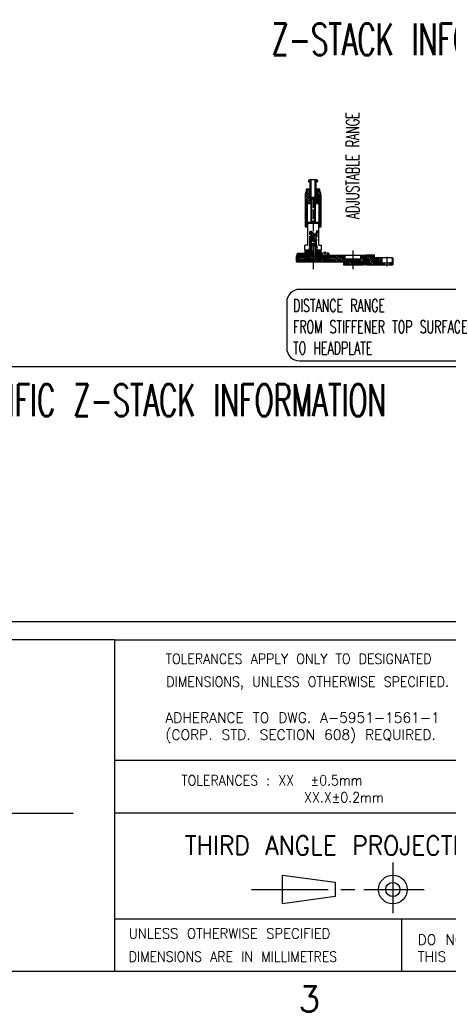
# Model space of a CAD drawing. Extents: x -1763 to 4575, y -3429 to 1051.
# Tile 86 of 193: x 2207 to 2745, y -3419 to -2185. Entities that reach past the tile are written whole.
import ezdxf

# ---------------------------------------------------------------- set-up
doc = ezdxf.new("R2010")
doc.units = 0
doc.linetypes.add('DOT_CENTER', pattern=[14, 12, -1, 0, -1])
doc.layers.add('1', color=7, linetype='CONTINUOUS')
doc.styles.add('CONVERTER_10', font='txt.shx', dxfattribs={"width": 0.945})
doc.styles.add('CONVERTER_11', font='txt.shx', dxfattribs={"width": 0.97875})
doc.styles.add('CONVERTER_12', font='txt.shx', dxfattribs={"width": 0.9045})
doc.styles.add('CONVERTER_2', font='txt.shx', dxfattribs={"width": 0.63})
doc.styles.add('CONVERTER_6', font='txt.shx', dxfattribs={"width": 0.9})
doc.styles.add('CONVERTER_7', font='txt.shx', dxfattribs={"width": 0.99})
pattern_1 = [(135, (0, 400), (-1.0606602, -1.0606602), [])]
pattern_2 = [(45, (35.6448, 151.788), (-1.0606602, 1.0606602), [])]
pattern_3 = [(45, (-131.211, 280.6721), (-0.70710678, 0.70710678), [])]
pattern_4 = [(45, (0, 400), (-0.56568542, 0.56568542), [])]
pattern_5 = [(135, (0, 400), (-0.70710678, -0.70710678), [])]

# ---------------------------------------------------------------- blocks, each defined once
blk = doc.blocks.new('TEXT__453', base_point=(-2000, -2800))
at = {"layer": '1', "color": 1, "linetype": 'CONTINUOUS'}
blk.add_line((4500, -2620), (-700, -2620), dxfattribs=at)
at = {"layer": '1', "color": 7, "linetype": 'CONTINUOUS'}
for p, q in [((2500, -2940), (600, -2940)), ((4500, -2940), (2500, -2940))]:
    blk.add_line(p, q, dxfattribs=at)
at = {"layer": '1', "color": 7, "style": 'CONVERTER_2', "width": 0.63}
blk.add_text('PROBER SPECIFIC Z-STACK INFORMATION', height=40, dxfattribs=at).set_placement((1947.6, -2682))
blk = doc.blocks.new('ATA1_S', base_point=(-213.98, -422.25))
at = {"layer": '1', "color": 1, "linetype": 'CONTINUOUS'}
for p, q in [((290.81, -370.32), (200.98, -370.32)), ((290.81, -370.32), (360.81, -370.32)), ((290.81, -370.32), (290.81, -422.25)), ((360.81, -389.23), (290.81, -389.23)), ((205.85, -397.49), (284.3, -397.49)), ((360.81, -397.49), (290.81, -397.49)), ((290.81, -414), (335.81, -414)), ((335.81, -414), (335.81, -422.25)), ((335.81, -414), (499.58, -414))]:
    blk.add_line(p, q, dxfattribs=at)
at = {"layer": '1', "color": 1, "linetype": 'DOT_CENTER'}
for p, q in [((334.43, -405.2), (334.43, -413.12)), ((312.27, -409.43), (328.49, -409.43)), ((329.89, -409.43), (339.36, -409.43))]:
    blk.add_line(p, q, dxfattribs=at)
at = {"layer": '1', "color": 7, "linetype": 'CONTINUOUS'}
for p, q in [((317.12, -411.68), (317.12, -407.18)), ((317.12, -407.18), (325.37, -408.3)), ((325.37, -408.3), (325.37, -410.55)), ((325.37, -410.55), (317.12, -411.68)), ((-213.98, -422.25), (565.58, -422.25))]:
    blk.add_line(p, q, dxfattribs=at)
for radius in [2.25, 1.12]:
    blk.add_circle((334.43, -409.43), radius, dxfattribs=at)
at = {"layer": '1', "color": 1}
for s, style, width, p in [('TOLERANCES APPLY ONLY TO DESIGNATED', 'CONVERTER_6', 0.9, (298.83, -374.07)), ('DIMENSIONS, UNLESS OTHERWISE SPECIFIED.', 'CONVERTER_12', 0.9045, (298.92, -377.66)), ('UNLESS OTHERWISE SPECIFIED', 'CONVERTER_10', 0.945, (293.03, -417.13)), ('DIMENSIONS ARE IN MILLIMETRES', 'CONVERTER_6', 0.9, (293.03, -420.75))]:
    blk.add_text(s, height=1.6, dxfattribs=dict(at, style=style, width=width)).set_placement(p)
at = {"layer": '1', "color": 1, "char_height": 1.6, "attachment_point": 7}
for s, insert, style in [('ADHERANCE TO DWG. A-5951-1561-1\\P(CORP. STD. SECTION 608) REQUIRED.', (298.78, -386.5), 'CONVERTER_7'), ('TOLERANCES : XX  ±0.5mm\\P               XX.X±0.2mm', (301.27, -395.79), 'CONVERTER_6'), ('DO NOT SCALE\\PTHIS DRAWING', (338.32, -420.76), 'CONVERTER_7')]:
    blk.add_mtext(s, dxfattribs=dict(at, insert=insert, style=style))
at = {"layer": '1', "color": 7, "attachment_point": 8}
for s, insert, char_height, style in [('THIRD ANGLE PROJECTION', (325.81, -404.02), 3, 'CONVERTER_6'), ('3', (321.34, -428.6), 4, 'CONVERTER_11')]:
    blk.add_mtext(s, dxfattribs=dict(at, insert=insert, char_height=char_height, style=style))
blk = doc.blocks.new('Z-STACK', base_point=(-660.97, -2613.08))
at = {"layer": '1', "linetype": 'CONTINUOUS'}
h = blk.add_hatch(dxfattribs=at)
h.set_pattern_fill('USER', color=3, scale=1.5, angle=135, pattern_type=0)
h.set_pattern_definition(pattern_1)
edge = h.paths.add_edge_path()
edge.add_line((2571.3, -2397.32), (2567.3, -2397.32))
edge.add_arc((2567.3, -2397.82), 0.5, 90, 180)
edge.add_line((2566.8, -2397.82), (2566.8, -2400.69))
edge.add_line((2566.8, -2400.69), (2566.2, -2401.73))
edge.add_arc((2571.4, -2404.73), 6, 150, 180)
edge.add_line((2565.4, -2404.73), (2565.4, -2444.12))
edge.add_line((2565.4, -2444.12), (2565.7, -2444.42))
edge.add_line((2565.7, -2444.42), (2568.1, -2444.42))
edge.add_line((2568.1, -2444.42), (2568.4, -2444.12))
edge.add_line((2568.4, -2444.12), (2568.4, -2415.82))
edge.add_arc((2568.7, -2415.82), 0.3, 450, 540, ccw=False)
edge.add_line((2568.7, -2415.52), (2572.8, -2415.52))
edge.add_line((2572.8, -2415.52), (2573.3, -2415.02))
edge.add_line((2573.3, -2415.02), (2573.3, -2407.52))
edge.add_line((2573.3, -2407.52), (2572.9, -2407.52))
edge.add_line((2572.9, -2407.52), (2572.8, -2407.52))
edge.add_line((2572.8, -2407.52), (2572.8, -2385.82))
edge.add_line((2572.8, -2385.82), (2572.3, -2385.32))
edge.add_line((2572.3, -2385.32), (2571.9, -2385.32))
edge.add_arc((2571.9, -2387.82), 2.5, 90, 180)
edge.add_line((2569.4, -2387.82), (2569.6, -2388.02))
edge.add_line((2569.6, -2388.02), (2571.4, -2388.02))
edge.add_line((2571.4, -2388.02), (2571.4, -2397.32))
edge.add_line((2571.4, -2397.32), (2571.3, -2397.32))
h = blk.add_hatch(dxfattribs=at)
h.set_pattern_fill('USER', color=3, scale=1.5, angle=135, pattern_type=0)
h.set_pattern_definition(pattern_1)
edge = h.paths.add_edge_path()
edge.add_line((2583.5, -2397.32), (2579.5, -2397.32))
edge.add_line((2579.5, -2397.32), (2579.4, -2397.32))
edge.add_line((2579.4, -2397.32), (2579.4, -2388.02))
edge.add_line((2579.4, -2388.02), (2581.2, -2388.02))
edge.add_line((2581.2, -2388.02), (2581.4, -2387.82))
edge.add_arc((2578.9, -2387.82), 2.5, 0, 90)
edge.add_line((2578.9, -2385.32), (2578.5, -2385.32))
edge.add_line((2578.5, -2385.32), (2578, -2385.82))
edge.add_line((2578, -2385.82), (2578, -2407.52))
edge.add_line((2578, -2407.52), (2577.9, -2407.52))
edge.add_line((2577.9, -2407.52), (2577.5, -2407.52))
edge.add_line((2577.5, -2407.52), (2577.5, -2415.02))
edge.add_line((2577.5, -2415.02), (2578, -2415.52))
edge.add_line((2578, -2415.52), (2582.1, -2415.52))
edge.add_arc((2582.1, -2415.82), 0.3, 360, 450, ccw=False)
edge.add_line((2582.4, -2415.82), (2582.4, -2444.12))
edge.add_line((2582.4, -2444.12), (2582.7, -2444.42))
edge.add_line((2582.7, -2444.42), (2585.1, -2444.42))
edge.add_line((2585.1, -2444.42), (2585.4, -2444.12))
edge.add_line((2585.4, -2444.12), (2585.4, -2404.73))
edge.add_arc((2579.4, -2404.73), 6, 0, 30)
edge.add_line((2584.59, -2401.73), (2584, -2400.69))
edge.add_line((2584, -2400.69), (2584, -2397.82))
edge.add_arc((2583.5, -2397.82), 0.5, 0, 90)
h = blk.add_hatch(dxfattribs=at)
h.set_pattern_fill('USER', color=1, scale=1.5, angle=45, pattern_type=0)
h.set_pattern_definition([(45, (0, 400), (-1.0606602, 1.0606602), [])])
h.paths.add_polyline_path([(2584.9, -2440.32), (2585.2, -2440.32), (2585.2, -2440.02), (2584.9, -2440.02), (2582.7, -2440.02), (2582.7, -2440.32)])
h = blk.add_hatch(dxfattribs=at)
h.set_pattern_fill('USER', color=1, scale=1.5, angle=45, pattern_type=0)
h.set_pattern_definition([(45, (27.4444, 441.1049), (-1.0606602, 1.0606602), [])])
h.paths.add_polyline_path([(2584.9, -2443.02), (2585.2, -2443.02), (2585.2, -2442.72), (2584.9, -2442.72), (2582.7, -2442.72), (2582.7, -2443.02)])
h = blk.add_hatch(dxfattribs=at)
h.set_pattern_fill('USER', color=1, scale=1.5, angle=45, pattern_type=0)
h.set_pattern_definition([(45, (231.6864, 293.1121), (-1.0606602, 1.0606602), [])])
edge = h.paths.add_edge_path()
edge.add_line((2572.1, -2481.42), (2572.8, -2481.42))
edge.add_line((2572.8, -2481.42), (2573.4, -2480.82))
edge.add_line((2573.4, -2480.82), (2573.4, -2465.27))
edge.add_line((2573.4, -2465.27), (2573.4, -2462.27))
edge.add_line((2573.4, -2462.27), (2575.4, -2461.33))
edge.add_line((2575.4, -2461.33), (2577.4, -2462.27))
edge.add_line((2577.4, -2462.27), (2577.4, -2480.82))
edge.add_line((2577.4, -2480.82), (2578, -2481.42))
edge.add_line((2578, -2481.42), (2578.85, -2481.42))
edge.add_spline(control_points=[(2578.85, -2481.42), (2579.39, -2480.78), (2578.93, -2479.9), (2578.45, -2478.74), (2578.69, -2477.94), (2578.96, -2477.26), (2578.93, -2476.51), (2578.71, -2475.42), (2578.66, -2473.94), (2579.29, -2472.66), (2579.94, -2472.21), (2580.28, -2471.95), (2580.44, -2471.24), (2580.12, -2470.03), (2580.26, -2468.64), (2579.55, -2467.56), (2579.29, -2466.23), (2579.33, -2464.07), (2579.49, -2461.05), (2579.75, -2457.63), (2580.16, -2454.34), (2580.14, -2451.61), (2580.74, -2450.09), (2580.25, -2449), (2580.03, -2450.85), (2579.54, -2451.65), (2579.02, -2453.09), (2577.78, -2453.83), (2576.5, -2453.19), (2575.42, -2452.24), (2574.31, -2451.13), (2573.38, -2450.25), (2572.23, -2449.58), (2571.21, -2450.79), (2571.2, -2452.76), (2571.09, -2455.56), (2571.23, -2458.78), (2571.32, -2461.82), (2571.39, -2463.96), (2571.24, -2465.34), (2571.1, -2466.59), (2571.05, -2468.34), (2570.88, -2470.21), (2570.9, -2471.42), (2570.7, -2472.25), (2571.26, -2472.4), (2571.8, -2472.05), (2572.37, -2472.89), (2572.46, -2473.89), (2572.11, -2475.1), (2571.7, -2476.28), (2571.82, -2477.43), (2572.07, -2479.11), (2571.4, -2480.46), (2572.1, -2481.42)], knot_values=[0, 0, 0, 0, 1.9498316, 2.8955307, 3.6129099, 4.3575522, 5.082304, 5.8378225, 7.7042877, 9.4294811, 9.7718513, 10.0869061, 10.6711908, 11.7819413, 13.8645257, 14.5798033, 15.5853521, 17.8628422, 21.0586659, 24.6629818, 28.1580283, 31.0240841, 32.7414443, 32.9749431, 34.0122843, 35.5822584, 37.035952, 38.1957937, 39.4119573, 40.951462, 42.5934098, 44.0271925, 45.0118005, 45.9491036, 47.9851783, 50.8965914, 54.3573261, 57.6452098, 60.0358985, 60.7607143, 61.7998567, 63.8051307, 66.0567646, 67.2551408, 67.7647403, 68.1332217, 68.6910981, 69.4243205, 70.4742285, 71.806011, 73.1362811, 74.1724342, 75.2048021, 78.2249136, 78.2249136, 78.2249136, 78.2249136], degree=3, periodic=0)
h = blk.add_hatch(dxfattribs=at)
h.set_pattern_fill('USER', color=4, scale=1.5, angle=135, pattern_type=0)
h.set_pattern_definition(pattern_1)
h.paths.add_polyline_path([(2588.75, -2488.27), (2554.4, -2488.27), (2554.4, -2480.77), (2554.9, -2480.27), (2565.4, -2480.27), (2565.4, -2484.47), (2585.4, -2484.47), (2585.4, -2480.27), (2588.75, -2480.27)])
h = blk.add_hatch(dxfattribs=at)
h.set_pattern_fill('USER', color=1, scale=1.5, angle=45, pattern_type=0)
h.set_pattern_definition(pattern_2)
h.paths.add_polyline_path([(2555.4, -2478.27), (2555.9, -2477.77), (2565.4, -2477.77), (2565.4, -2473.87), (2568.9, -2473.87), (2568.9, -2474.87), (2567.4, -2474.87), (2567.4, -2484.27), (2566.4, -2484.27), (2565.4, -2483.27), (2565.4, -2480.27), (2555.9, -2480.27), (2555.4, -2479.77)])
h = blk.add_hatch(dxfattribs=at)
h.set_pattern_fill('USER', color=1, angle=135, pattern_type=0)
h.set_pattern_definition(pattern_5)
edge = h.paths.add_edge_path()
edge.add_line((2569.4, -2479.87), (2567.9, -2479.87))
edge.add_line((2567.9, -2479.87), (2567.4, -2479.37))
edge.add_line((2567.4, -2479.37), (2567.4, -2475.37))
edge.add_line((2567.4, -2475.37), (2567.9, -2474.87))
edge.add_line((2567.9, -2474.87), (2569.4, -2474.87))
edge.add_arc((2575.4, -2477.37), 6.5, 157.38014, -157.38014)
h = blk.add_hatch(dxfattribs=at)
h.set_pattern_fill('USER', color=1, scale=0.8, angle=45, pattern_type=0)
h.set_pattern_definition(pattern_4)
h.paths.add_polyline_path([(2568.7, -2484.27), (2567.4, -2484.27), (2567.4, -2479.87), (2568.7, -2479.87)])
h = blk.add_hatch(dxfattribs=at)
h.set_pattern_fill('USER', color=1, angle=135, pattern_type=0)
h.set_pattern_definition(pattern_5)
edge = h.paths.add_edge_path()
edge.add_line((2571.4, -2481.37), (2570.27, -2481.37))
edge.add_arc((2575.4, -2477.37), 6.5, 202.61986, 217.97987, ccw=False)
edge.add_arc((2575.4, -2477.37), 6.5, 517.38014, 202.61986, ccw=False)
edge.add_arc((2575.4, -2477.37), 6.5, 502.02013, 517.38014, ccw=False)
edge.add_line((2570.27, -2473.37), (2571.4, -2473.37))
edge.add_line((2571.4, -2473.37), (2571.4, -2481.37))
h = blk.add_hatch(dxfattribs=at)
h.set_pattern_fill('USER', color=1, angle=45, pattern_type=0)
h.set_pattern_definition(pattern_3)
h.paths.add_polyline_path([(2572.6, -2481.67), (2570.3, -2483.97), (2569, -2483.97), (2569, -2481.37), (2572.6, -2481.37)])
h = blk.add_hatch(dxfattribs=at)
h.set_pattern_fill('USER', color=1, angle=45, pattern_type=0)
h.set_pattern_definition(pattern_3)
h.paths.add_polyline_path([(2581.8, -2481.37), (2581.8, -2483.97), (2580.5, -2483.97), (2578.2, -2481.67), (2578.2, -2481.37)])
h = blk.add_hatch(dxfattribs=at)
h.set_pattern_fill('USER', color=1, angle=135, pattern_type=0)
h.set_pattern_definition(pattern_5)
edge = h.paths.add_edge_path()
edge.add_line((2580.52, -2481.37), (2579.4, -2481.37))
edge.add_line((2579.4, -2481.37), (2579.4, -2473.37))
edge.add_line((2579.4, -2473.37), (2580.52, -2473.37))
edge.add_arc((2575.4, -2477.37), 6.5, 382.61986, 397.97987, ccw=False)
edge.add_arc((2575.4, -2477.37), 6.5, 337.38014, 382.61986, ccw=False)
edge.add_arc((2575.4, -2477.37), 6.5, 322.02013, 337.38014, ccw=False)
h = blk.add_hatch(dxfattribs=at)
h.set_pattern_fill('USER', color=1, angle=135, pattern_type=0)
h.set_pattern_definition(pattern_5)
edge = h.paths.add_edge_path()
edge.add_line((2582.9, -2479.87), (2581.4, -2479.87))
edge.add_arc((2575.4, -2477.37), 6.5, -22.61986, 22.61986)
edge.add_line((2581.4, -2474.87), (2582.9, -2474.87))
edge.add_line((2582.9, -2474.87), (2583.4, -2475.37))
edge.add_line((2583.4, -2475.37), (2583.4, -2479.37))
edge.add_line((2583.4, -2479.37), (2582.9, -2479.87))
h = blk.add_hatch(dxfattribs=at)
h.set_pattern_fill('USER', color=1, scale=1.5, angle=45, pattern_type=0)
h.set_pattern_definition(pattern_2)
h.paths.add_polyline_path([(2583.4, -2474.87), (2581.9, -2474.87), (2581.9, -2473.87), (2585.4, -2473.87), (2585.4, -2477.77), (2586.05, -2477.77), (2588.15, -2479.87), (2588.15, -2480.27), (2585.4, -2480.27), (2585.4, -2483.27), (2584.4, -2484.27), (2583.4, -2484.27)])
h = blk.add_hatch(dxfattribs=at)
h.set_pattern_fill('USER', color=1, scale=0.8, angle=45, pattern_type=0)
h.set_pattern_definition(pattern_4)
h.paths.add_polyline_path([(2583.4, -2484.27), (2582.1, -2484.27), (2582.1, -2479.87), (2583.4, -2479.87)])
h = blk.add_hatch(dxfattribs=at)
h.set_pattern_fill('USER', color=4, scale=1.5, angle=135, pattern_type=0)
h.set_pattern_definition(pattern_1)
h.paths.add_polyline_path([(2638.4, -2492.27), (2613.4, -2492.27), (2613.4, -2488.27), (2592.05, -2488.27), (2592.05, -2480.27), (2615.4, -2480.27), (2615.4, -2484.47), (2635.4, -2484.47), (2635.4, -2480.27), (2638.4, -2480.27)])
h = blk.add_hatch(dxfattribs=at)
h.set_pattern_fill('USER', color=1, scale=1.5, angle=45, pattern_type=0)
h.set_pattern_definition(pattern_2)
h.paths.add_polyline_path([(2594.75, -2477.77), (2594.9, -2477.77), (2595.4, -2478.27), (2595.4, -2479.77), (2594.9, -2480.27), (2592.65, -2480.27), (2592.65, -2479.87)])
h = blk.add_hatch(dxfattribs=at)
h.set_pattern_fill('USER', color=4, scale=1.5, angle=135, pattern_type=0)
h.set_pattern_definition(pattern_1)
h.paths.add_polyline_path([(2638.75, -2480.27), (2638.4, -2480.27), (2638.4, -2492.27), (2638.75, -2492.27)])
h = blk.add_hatch(dxfattribs=at)
h.set_pattern_fill('USER', color=4, scale=1.5, angle=135, pattern_type=0)
h.set_pattern_definition(pattern_1)
h.paths.add_polyline_path([(2642.4, -2480.27), (2642.05, -2480.27), (2642.05, -2492.27), (2642.4, -2492.27)])
h = blk.add_hatch(dxfattribs=at)
h.set_pattern_fill('USER', color=4, scale=1.5, angle=135, pattern_type=0)
h.set_pattern_definition(pattern_1)
h.paths.add_polyline_path([(2661.4, -2483.27), (2652.4, -2483.27), (2652.4, -2480.27), (2642.4, -2480.27), (2642.4, -2492.27), (2664.4, -2492.27), (2664.4, -2489.77), (2661.4, -2489.77)])
h = blk.add_hatch(dxfattribs=at)
h.set_pattern_fill('USER', color=4, scale=1.5, angle=135, pattern_type=0)
h.set_pattern_definition(pattern_1)
h.paths.add_polyline_path([(2674.4, -2489.77), (2671.4, -2489.77), (2671.4, -2492.27), (2675.4, -2492.27), (2675.4, -2483.77), (2674.9, -2483.27), (2674.4, -2483.27)])
at = {"layer": '1', "color": 3, "linetype": 'CONTINUOUS'}
for p, q in [((2569.4, -2387.82), (2569.4, -2387.82)), ((2569.4, -2387.82), (2569.6, -2388.02)), ((2569.4, -2387.82), (2569.4, -2387.82)), ((2571.4, -2388.02), (2569.6, -2388.02)), ((2571.4, -2388.02), (2571.4, -2397.32)), ((2571.9, -2385.32), (2572.3, -2385.32)), ((2572.8, -2385.82), (2572.3, -2385.32)), ((2572.3, -2385.32), (2575.4, -2385.32)), ((2575.4, -2385.82), (2572.8, -2385.82)), ((2572.8, -2407.52), (2572.8, -2385.82)), ((2575.4, -2385.32), (2578.5, -2385.32)), ((2578, -2385.82), (2575.4, -2385.82)), ((2578, -2385.82), (2578.5, -2385.32)), ((2578, -2407.52), (2578, -2385.82)), ((2578.5, -2385.32), (2578.9, -2385.32)), ((2579.4, -2397.32), (2579.4, -2388.02)), ((2581.2, -2388.02), (2579.4, -2388.02)), ((2581.2, -2388.02), (2581.4, -2387.82)), ((2581.4, -2387.82), (2581.4, -2387.82)), ((2581.4, -2387.82), (2581.4, -2387.82)), ((2565.4, -2404.12), (2565.4, -2404.17)), ((2565.4, -2404.73), (2565.4, -2444.12)), ((2566.2, -2401.73), (2566.8, -2400.69)), ((2566.8, -2397.82), (2566.8, -2400.69)), ((2571.3, -2397.32), (2567.3, -2397.32)), ((2571.4, -2397.32), (2571.3, -2397.32)), ((2571.4, -2397.32), (2571.4, -2397.32)), ((2571.4, -2397.32), (2571.4, -2397.32)), ((2571.4, -2397.32), (2571.4, -2397.32)), ((2571.4, -2397.32), (2571.4, -2397.32)), ((2579.4, -2397.32), (2579.4, -2397.32)), ((2579.4, -2397.32), (2579.4, -2397.32)), ((2579.4, -2397.32), (2579.4, -2397.32)), ((2579.4, -2397.32), (2579.4, -2397.32)), ((2579.5, -2397.32), (2579.4, -2397.32)), ((2583.5, -2397.32), (2579.5, -2397.32)), ((2584, -2400.69), (2584, -2397.82)), ((2584, -2400.69), (2584.59, -2401.73)), ((2585.4, -2404.17), (2585.4, -2404.12)), ((2585.4, -2444.12), (2585.4, -2404.73)), ((2568.4, -2444.12), (2568.4, -2415.82)), ((2572.8, -2415.52), (2568.7, -2415.52)), ((2572.8, -2407.52), (2572.9, -2407.52)), ((2572.8, -2415.52), (2573.3, -2415.02)), ((2572.9, -2407.52), (2573.3, -2407.52)), ((2572.9, -2407.52), (2572.9, -2415.42)), ((2573.3, -2407.52), (2577.5, -2407.52)), ((2573.3, -2407.52), (2573.3, -2415.02)), ((2577.5, -2407.52), (2577.9, -2407.52)), ((2577.5, -2415.02), (2577.5, -2407.52)), ((2578, -2415.52), (2577.5, -2415.02)), ((2577.9, -2415.42), (2577.9, -2407.52)), ((2577.9, -2407.52), (2578, -2407.52)), ((2582.1, -2415.52), (2578, -2415.52)), ((2582.4, -2415.82), (2582.4, -2444.12)), ((2565.4, -2444.12), (2565.7, -2444.42)), ((2568.1, -2444.42), (2568.4, -2444.12)), ((2582.4, -2444.12), (2582.7, -2444.42)), ((2585.1, -2444.42), (2585.4, -2444.12)), ((2565.7, -2444.42), (2568.1, -2444.42)), ((2582.7, -2444.42), (2585.1, -2444.42))]:
    blk.add_line(p, q, dxfattribs=at)
at = {"layer": '1', "color": 7, "linetype": 'CONTINUOUS'}
for p, q in [((2572.9, -2409.92), (2573.9, -2408.92)), ((2572.9, -2437.82), (2572.9, -2409.92)), ((2572.9, -2409.92), (2577.9, -2409.92)), ((2573.9, -2408.92), (2576.9, -2408.92)), ((2577.9, -2409.92), (2576.9, -2408.92)), ((2577.9, -2409.92), (2577.9, -2437.82)), ((2569.4, -2438.82), (2568.4, -2439.82)), ((2568.4, -2439.82), (2568.4, -2467.22)), ((2568.4, -2439.82), (2582.4, -2439.82)), ((2569.4, -2438.82), (2572.9, -2438.82)), ((2572.9, -2437.82), (2575.4, -2437.82)), ((2572.9, -2438.82), (2581.4, -2438.82)), ((2575.4, -2437.82), (2577.9, -2437.82)), ((2581.4, -2438.82), (2582.4, -2439.82)), ((2582.4, -2467.22), (2582.4, -2439.82)), ((2582.7, -2440.02), (2582.4, -2440.32)), ((2582.7, -2440.32), (2582.4, -2440.32)), ((2582.4, -2440.32), (2582.4, -2442.72)), ((2582.7, -2442.72), (2582.4, -2442.72)), ((2582.4, -2442.72), (2582.7, -2443.02)), ((2584.9, -2440.02), (2582.7, -2440.02)), ((2582.7, -2440.02), (2582.7, -2440.32)), ((2582.7, -2440.32), (2582.7, -2442.72)), ((2584.9, -2440.32), (2582.7, -2440.32)), ((2582.7, -2442.72), (2582.7, -2443.02)), ((2584.9, -2442.72), (2582.7, -2442.72)), ((2582.7, -2443.02), (2584.9, -2443.02)), ((2585.2, -2440.02), (2584.9, -2440.02)), ((2585.2, -2440.32), (2584.9, -2440.32)), ((2585.2, -2442.72), (2584.9, -2442.72)), ((2584.9, -2443.02), (2585.2, -2443.02)), ((2585.2, -2440.32), (2585.2, -2440.02)), ((2585.4, -2440.22), (2585.2, -2440.02)), ((2585.2, -2442.72), (2585.2, -2440.32)), ((2585.2, -2443.02), (2585.2, -2442.72)), ((2585.2, -2443.02), (2585.4, -2442.82)), ((2585.4, -2442.82), (2585.4, -2440.22)), ((2564.9, -2467.82), (2565.3, -2467.42)), ((2564.9, -2472.87), (2564.9, -2467.82)), ((2568.2, -2467.42), (2565.3, -2467.42)), ((2573.4, -2465.27), (2572.9, -2465.27)), ((2572.9, -2468.37), (2573.4, -2467.87)), ((2572.9, -2468.37), (2572.9, -2480.57)), ((2577.9, -2468.37), (2572.9, -2468.37)), ((2573.4, -2462.27), (2575.4, -2461.33)), ((2573.4, -2462.27), (2577.4, -2462.27)), ((2573.4, -2465.27), (2573.4, -2462.27)), ((2573.4, -2465.27), (2577.4, -2465.27)), ((2573.4, -2465.27), (2573.4, -2480.82)), ((2577.4, -2467.87), (2573.4, -2467.87)), ((2573.4, -2467.87), (2573.4, -2468.37)), ((2573.4, -2468.37), (2573.4, -2480.57)), ((2575.4, -2461.33), (2577.4, -2462.27)), ((2577.4, -2462.27), (2577.4, -2480.82)), ((2577.4, -2465.27), (2577.9, -2465.27)), ((2577.9, -2468.37), (2577.4, -2467.87)), ((2577.4, -2467.87), (2577.4, -2468.37)), ((2577.4, -2468.37), (2577.4, -2480.57)), ((2577.9, -2468.37), (2577.9, -2480.57)), ((2582.6, -2467.42), (2585.5, -2467.42)), ((2585.9, -2467.82), (2585.5, -2467.42)), ((2585.9, -2472.87), (2585.9, -2467.82)), ((2555.9, -2477.77), (2555.4, -2478.27)), ((2555.4, -2479.77), (2555.4, -2478.27)), ((2555.9, -2480.27), (2555.4, -2479.77)), ((2555.9, -2477.77), (2565.4, -2477.77)), ((2565.4, -2480.27), (2555.9, -2480.27)), ((2564.9, -2472.87), (2565.3, -2473.27)), ((2565.3, -2473.27), (2571.4, -2473.27)), ((2565.4, -2477.77), (2565.4, -2473.87)), ((2565.4, -2473.87), (2568.9, -2473.87)), ((2565.4, -2480.27), (2565.4, -2483.27)), ((2567.9, -2474.87), (2567.4, -2475.37)), ((2567.4, -2484.27), (2567.4, -2474.87)), ((2567.4, -2474.87), (2568.9, -2474.87)), ((2567.4, -2475.37), (2567.4, -2479.37)), ((2567.4, -2479.37), (2567.9, -2479.87)), ((2568.7, -2479.87), (2567.4, -2479.87)), ((2567.4, -2484.27), (2567.4, -2479.87)), ((2569.4, -2474.87), (2567.9, -2474.87)), ((2567.9, -2479.87), (2569.4, -2479.87)), ((2568.7, -2484.27), (2568.7, -2479.87)), ((2568.9, -2473.87), (2569.92, -2473.87)), ((2568.9, -2473.87), (2568.9, -2474.87)), ((2568.9, -2474.87), (2569.4, -2474.87)), ((2569, -2481.37), (2569, -2483.97)), ((2572.6, -2481.37), (2569, -2481.37)), ((2571.4, -2473.37), (2570.27, -2473.37)), ((2571.4, -2481.37), (2570.27, -2481.37)), ((2570.4, -2483.87), (2572.9, -2481.37)), ((2571.4, -2473.27), (2571.4, -2481.42)), ((2572.07, -2473.27), (2571.4, -2473.27)), ((2571.4, -2473.37), (2571.4, -2481.37)), ((2572.4, -2473.37), (2571.4, -2473.37)), ((2572.4, -2481.37), (2571.4, -2481.37)), ((2572.6, -2481.37), (2572.6, -2481.67)), ((2578.2, -2481.37), (2572.6, -2481.37)), ((2572.8, -2481.42), (2573.4, -2480.82)), ((2572.9, -2481.37), (2572.9, -2480.57)), ((2573.4, -2481.37), (2572.9, -2481.37)), ((2573.4, -2481.37), (2573.4, -2480.57)), ((2577.4, -2481.37), (2573.4, -2481.37)), ((2577.4, -2481.37), (2577.4, -2480.57)), ((2578, -2481.42), (2577.4, -2480.82)), ((2577.9, -2481.37), (2577.4, -2481.37)), ((2577.9, -2480.57), (2577.9, -2481.37)), ((2580.4, -2483.87), (2577.9, -2481.37)), ((2578.2, -2481.37), (2578.2, -2481.67)), ((2581.8, -2481.37), (2578.2, -2481.37)), ((2579.4, -2473.37), (2578.4, -2473.37)), ((2579.4, -2481.37), (2578.4, -2481.37)), ((2579.04, -2473.27), (2579.4, -2473.27)), ((2579.4, -2473.27), (2579.4, -2481.42)), ((2579.4, -2473.27), (2585.5, -2473.27)), ((2579.4, -2473.37), (2579.4, -2481.37)), ((2580.52, -2473.37), (2579.4, -2473.37)), ((2580.52, -2481.37), (2579.4, -2481.37)), ((2580.87, -2473.87), (2581.9, -2473.87)), ((2581.4, -2474.87), (2582.9, -2474.87)), ((2581.4, -2474.87), (2581.9, -2474.87)), ((2582.9, -2479.87), (2581.4, -2479.87)), ((2581.8, -2481.37), (2581.8, -2483.97)), ((2581.9, -2473.87), (2585.4, -2473.87)), ((2581.9, -2473.87), (2581.9, -2474.87)), ((2583.4, -2474.87), (2581.9, -2474.87)), ((2583.4, -2479.87), (2582.1, -2479.87)), ((2582.1, -2484.27), (2582.1, -2479.87)), ((2582.9, -2474.87), (2583.4, -2475.37)), ((2583.4, -2479.37), (2582.9, -2479.87)), ((2583.4, -2484.27), (2583.4, -2474.87)), ((2583.4, -2475.37), (2583.4, -2479.37)), ((2583.4, -2484.27), (2583.4, -2479.87)), ((2585.4, -2477.77), (2585.4, -2473.87)), ((2585.4, -2477.77), (2586.05, -2477.77)), ((2585.4, -2480.27), (2588.15, -2480.27)), ((2585.4, -2480.27), (2585.4, -2483.27)), ((2585.9, -2472.87), (2585.5, -2473.27)), ((2594.75, -2477.77), (2586.05, -2477.77)), ((2588.15, -2479.87), (2586.05, -2477.77)), ((2588.15, -2479.87), (2592.65, -2479.87)), ((2588.15, -2480.27), (2588.15, -2479.87)), ((2588.15, -2480.27), (2592.65, -2480.27)), ((2594.75, -2477.77), (2592.65, -2479.87)), ((2592.65, -2479.87), (2592.65, -2480.27)), ((2592.65, -2480.27), (2594.9, -2480.27)), ((2594.9, -2477.77), (2594.75, -2477.77)), ((2594.9, -2480.27), (2595.4, -2479.77)), ((2595.4, -2479.77), (2595.4, -2478.27)), ((2566.4, -2484.27), (2565.4, -2483.27)), ((2566.4, -2484.27), (2567.4, -2484.27)), ((2568.7, -2484.27), (2567.4, -2484.27)), ((2567.4, -2484.27), (2583.4, -2484.27)), ((2582.1, -2484.27), (2568.7, -2484.27)), ((2569, -2483.97), (2570.3, -2483.97)), ((2572.6, -2481.67), (2570.3, -2483.97)), ((2570.3, -2483.97), (2580.5, -2483.97)), ((2580.4, -2483.87), (2570.4, -2483.87)), ((2571.4, -2481.42), (2572.1, -2481.42)), ((2572.8, -2481.42), (2572.1, -2481.42)), ((2572.8, -2481.42), (2578, -2481.42)), ((2578.85, -2481.42), (2578, -2481.42)), ((2580.5, -2483.97), (2578.2, -2481.67)), ((2578.85, -2481.42), (2579.4, -2481.42)), ((2580.5, -2483.97), (2581.8, -2483.97)), ((2583.4, -2484.27), (2582.1, -2484.27)), ((2583.4, -2484.27), (2584.4, -2484.27)), ((2584.4, -2484.27), (2585.4, -2483.27))]:
    blk.add_line(p, q, dxfattribs=at)
at = {"layer": '1', "color": 1, "linetype": 'CONTINUOUS'}
for p, q in [((2573.3, -2409.52), (2573.3, -2438.02)), ((2577.5, -2438.02), (2577.5, -2409.52)), ((2572.9, -2481.32), (2572.9, -2465.27)), ((2577.9, -2465.27), (2577.9, -2467.77)), ((2577.9, -2467.77), (2577.9, -2481.32))]:
    blk.add_line(p, q, dxfattribs=at)
at = {"layer": '1', "color": 1, "linetype": 'DOT_CENTER'}
for p, q in [((2575.4, -2408.58), (2575.4, -2437.82)), ((2575.4, -2437.82), (2575.4, -2483.1)), ((2575.4, -2486.07), (2575.4, -2472.84)), ((2575.4, -2479.83), (2575.4, -2484.87)), ((2590.4, -2482.69), (2590.4, -2475.51))]:
    blk.add_line(p, q, dxfattribs=at)
at = {"layer": '1', "color": 4, "linetype": 'CONTINUOUS'}
for p, q in [((2554.4, -2480.77), (2554.9, -2480.27)), ((2554.4, -2488.27), (2554.4, -2480.77)), ((2554.9, -2480.27), (2565.4, -2480.27)), ((2565.4, -2480.27), (2565.4, -2484.47)), ((2585.4, -2484.47), (2585.4, -2480.27)), ((2585.4, -2480.27), (2588.75, -2480.27)), ((2588.4, -2480.27), (2588.4, -2488.27)), ((2588.75, -2480.27), (2588.75, -2488.27)), ((2588.75, -2480.27), (2592.05, -2480.27)), ((2592.05, -2480.27), (2592.05, -2488.27)), ((2592.05, -2480.27), (2615.4, -2480.27)), ((2592.4, -2480.27), (2592.4, -2488.27)), ((2615.4, -2480.27), (2615.4, -2484.47)), ((2615.4, -2480.27), (2635.4, -2480.27)), ((2635.4, -2480.27), (2638.4, -2480.27)), ((2635.4, -2484.47), (2635.4, -2480.27)), ((2638.4, -2480.27), (2638.75, -2480.27)), ((2638.4, -2480.27), (2638.4, -2492.27)), ((2638.75, -2480.27), (2642.05, -2480.27)), ((2638.75, -2480.27), (2638.75, -2492.27)), ((2642.4, -2480.27), (2642.05, -2480.27)), ((2642.05, -2480.27), (2642.05, -2492.27)), ((2652.4, -2480.27), (2642.4, -2480.27)), ((2642.4, -2480.27), (2642.4, -2492.27)), ((2652.4, -2483.27), (2652.4, -2480.27)), ((2554.4, -2488.27), (2588.75, -2488.27)), ((2565.4, -2484.47), (2585.4, -2484.47)), ((2588.75, -2488.27), (2592.05, -2488.27)), ((2592.05, -2488.27), (2613.4, -2488.27)), ((2613.4, -2488.27), (2613.4, -2492.27)), ((2613.4, -2492.27), (2638.4, -2492.27)), ((2615.4, -2484.47), (2635.4, -2484.47)), ((2638.4, -2492.27), (2638.75, -2492.27)), ((2642.05, -2492.27), (2638.75, -2492.27)), ((2642.05, -2492.27), (2642.4, -2492.27)), ((2642.4, -2492.27), (2664.4, -2492.27)), ((2661.4, -2483.27), (2652.4, -2483.27)), ((2674.4, -2483.27), (2661.4, -2483.27)), ((2661.4, -2483.27), (2661.4, -2489.77)), ((2661.4, -2489.77), (2664.4, -2489.77)), ((2664.4, -2489.77), (2671.4, -2489.77)), ((2664.4, -2489.77), (2664.4, -2492.27)), ((2664.4, -2492.27), (2671.4, -2492.27)), ((2671.4, -2489.77), (2671.4, -2492.27)), ((2674.4, -2489.77), (2671.4, -2489.77)), ((2671.4, -2492.27), (2675.4, -2492.27)), ((2674.4, -2483.27), (2674.4, -2489.77)), ((2674.9, -2483.27), (2674.4, -2483.27)), ((2674.9, -2483.27), (2675.4, -2483.77)), ((2675.4, -2483.77), (2675.4, -2492.27))]:
    blk.add_line(p, q, dxfattribs=at)
at = {"layer": '1', "color": 4, "linetype": 'DOT_CENTER'}
for p, q in [((2575.4, -2474.18), (2575.4, -2497.57)), ((2590.4, -2479.9), (2590.4, -2488.72)), ((2625.4, -2474.18), (2625.4, -2497.57)), ((2640.4, -2479.9), (2640.4, -2492.72)), ((2667.9, -2482.03), (2667.9, -2493.9))]:
    blk.add_line(p, q, dxfattribs=at)
at = {"layer": '1', "color": 7, "linetype": 'DOT_CENTER'}
blk.add_line((2594.9, -2477.77), (2595.4, -2478.27), dxfattribs=at)
at = {"layer": '1', "color": 1}
blk.add_lwpolyline([(2558.33, -2612.57), (2815.61, -2612.57, 0.4142136), (2831.61, -2596.57), (2831.61, -2538.97, 0.4142136), (2815.61, -2522.97), (2558.33, -2522.97, 0.4142136), (2542.33, -2538.97), (2542.33, -2596.57, 0.4142136)], format="xyb", close=True, dxfattribs=at)
at = {"layer": '1', "color": 3, "linetype": 'CONTINUOUS'}
for centre, radius, start, end in [((2571.9, -2387.82), 2.5, 90, 180), ((2578.9, -2387.82), 2.5, 0, 90), ((2571.4, -2404.73), 6, 150, 180), ((2567.3, -2397.82), 0.5, 90, 180), ((2583.5, -2397.82), 0.5, 0, 90), ((2579.4, -2404.73), 6, 0, 30), ((2568.7, -2415.82), 0.3, 90, 180), ((2582.1, -2415.82), 0.3, 0, 90)]:
    blk.add_arc(centre, radius, start, end, dxfattribs=at)
at = {"layer": '1', "color": 7, "linetype": 'CONTINUOUS'}
for centre, radius, start, end in [((2572.9, -2438.32), 0.5, 0, 90), ((2572.9, -2438.32), 0.5, -90, 0), ((2577.9, -2438.32), 0.5, 90, 180), ((2577.9, -2438.32), 0.5, 180, -90), ((2568.2, -2467.22), 0.2, -90, 0), ((2582.6, -2467.22), 0.2, 180, -90), ((2575.4, -2477.37), 6.5, 157.38014, -157.38014), ((2575.4, -2477.37), 6.5, 142.02013, 157.38014), ((2575.4, -2477.37), 6.5, -157.38014, -142.02013), ((2575.4, -2477.37), 6.5, 22.61986, 37.97987), ((2575.4, -2477.37), 6.5, -37.97987, -22.61986), ((2575.4, -2477.37), 6.5, -22.61986, 22.61986)]:
    blk.add_arc(centre, radius, start, end, dxfattribs=at)
at = {"layer": '1', "color": 1, "linetype": 'DOT_CENTER'}
blk.add_open_spline([(2572.1, -2481.42), (2571.4, -2480.51), (2572.24, -2478.77), (2571.45, -2476.26), (2572.78, -2473.9), (2571.86, -2471.65), (2570.59, -2472.94), (2570.88, -2471.16), (2571.03, -2468.27), (2571.15, -2465.56), (2571.64, -2464.51), (2569.78, -2440.21), (2578.2, -2460.71), (2581.47, -2443.04), (2578.61, -2466.61), (2579.75, -2467.82), (2579.96, -2468.27), (2580.29, -2470.95), (2580.64, -2471.79), (2578.79, -2472.89), (2578.56, -2475.11), (2579.12, -2477.25), (2577.97, -2479.14), (2579.67, -2480.45), (2578.85, -2481.42)], degree=3, knots=[33.2151268, 33.2151268, 33.2151268, 33.2151268, 36.2556781, 38.3090573, 40.8178661, 43.0037532, 44.9472058, 46.4348758, 46.4348758, 46.4348758, 47.6048674, 50.9949791, 58.9484812, 62.213183, 66.7979009, 68.0532729, 68.0532729, 68.0532729, 69.9438918, 70.6062281, 74.0310768, 75.4391945, 76.8442219, 79.6500026, 79.6500026, 79.6500026, 79.6500026], dxfattribs=at)
at = {"layer": '1', "color": 7, "style": 'CONVERTER_2', "width": 0.63}
blk.add_text('Z-STACK INFORMATION FOR 12" WPI (AUTO & MANUAL), SEE DRAWINGS:', height=40, dxfattribs=at).set_placement((2523.13, -2229.5))
at = {"layer": '1', "color": 1, "insert": (2633.04, -2434.74), "char_height": 16, "attachment_point": 7, "rotation": 90, "style": 'CONVERTER_2'}
blk.add_mtext('ADJUSTABLE RANGE', dxfattribs=at)
at = {"layer": '1', "color": 1, "insert": (2550.33, -2604.57), "char_height": 16, "attachment_point": 7, "style": 'CONVERTER_2'}
blk.add_mtext('DISTANCE RANGE\\PFROM STIFFENER TOP SURFACE\\PTO HEADPLATE', dxfattribs=at)

msp = doc.modelspace()

# ---------------------------------------------------------------- block references
at = {"layer": '1', "xscale": 8, "yscale": 8, "zscale": 8}
msp.add_blockref('ATA1_S', (-1711.9, -3378), dxfattribs=at)
at = {"layer": '1'}
for name, p in [('TEXT__453', (-2000, -2800)), ('Z-STACK', (-661, -2613.1))]:
    msp.add_blockref(name, p, dxfattribs=at)

doc.saveas('drawing.dxf')
